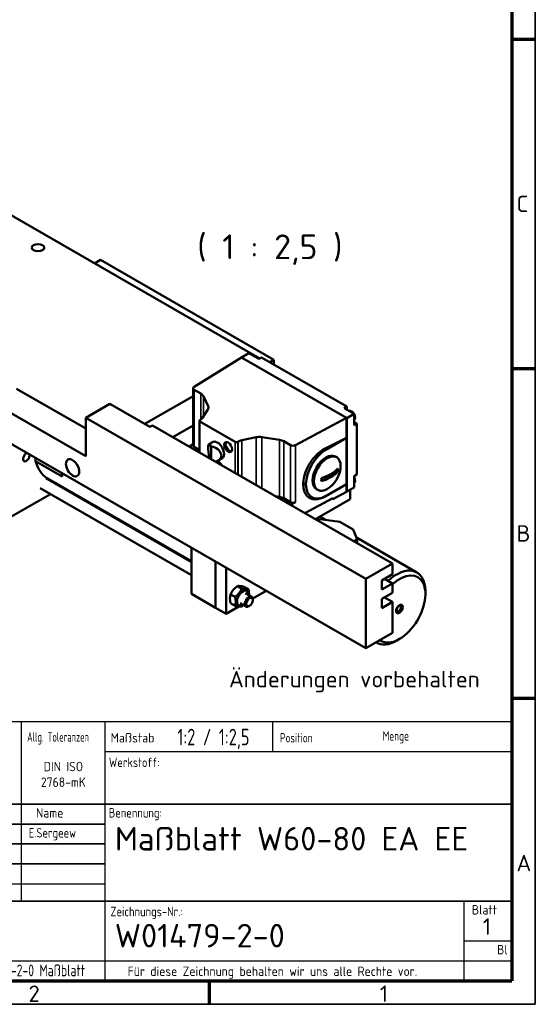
# Model space of a CAD drawing. Header units: millimetres. Extents: x 10 to 1178, y 10 to 831.
# Tile 4 of 5: x 959 to 1178, y 10 to 428. Entities that reach past the tile are written whole.
import ezdxf
from ezdxf.enums import TextEntityAlignment as Align

# ---------------------------------------------------------------- set-up
doc = ezdxf.new("R2010")
doc.units = ezdxf.units.MM
doc.header["$LTSCALE"] = 2
doc.layers.get('0').update_dxf_attribs({"lineweight": 25})
for name, color, linetype, lineweight in [('AM_BOR', 7, 'Continuous', 50), ('Rahmen (ISO)', 7, 'Continuous', 70), ('Sichtbar (ISO)', 7, 'Continuous', 50), ('Sichtbar schmal (ISO)', 7, 'Continuous', 35), ('Symbol (ISO)', 7, 'Continuous', 25), ('Titel (ISO)', 7, 'Continuous', 50)]:
    doc.layers.add(name, color=color, linetype=linetype, lineweight=lineweight)
doc.styles.add('ACDINTS_30', font='isocp.shx')
doc.styles.add('ACDINTS_31', font='isocp.shx')
doc.styles.add('ACDINTS_32', font='isocp.shx')
doc.styles.add('ACDINTS_33', font='isocp.shx')
doc.styles.add('ACDINTS_34', font='isocp.shx')
doc.styles.add('ACDINTS_35', font='isocp.shx')
doc.styles.add('ACDINTS_40', font='isocp.shx')
doc.styles.add('ACDINTS_41', font='isocp.shx')
doc.styles.add('Bezeichnungstext (DIN)', font='isocpeur.ttf')
doc.styles.add('Notiztext (DIN)', font='isocpeur.ttf')
doc.styles.get("Standard").update_dxf_attribs({"font": 'ISOCP.shx'})
doc.styles.add('TextStyle32', font='isocp.shx')
doc.styles.add('TextStyle51', font='isocp.shx', dxfattribs={"width": 0.8})
doc.styles.add('TextStyle52', font='isocp.shx', dxfattribs={"width": 0.8})
doc.styles.add('TextStyle53', font='isocp.shx')
doc.styles.add('TextStyle54', font='isocp.shx')
doc.styles.add('TextStyle55', font='isocp.shx', dxfattribs={"width": 0.8})
doc.styles.add('TextStyle56', font='isocp.shx', dxfattribs={"width": 0.8})
doc.styles.add('TextStyle59', font='isocp.shx', dxfattribs={"width": 0.8})
doc.styles.add('TextStyle60', font='isocp.shx', dxfattribs={"width": 0.8})
doc.styles.add('TextStyle61', font='isocp.shx', dxfattribs={"width": 0.8})
doc.styles.add('TextStyle62', font='isocp.shx')
doc.styles.add('TextStyle63', font='isocp.shx')
doc.styles.add('TextStyle64', font='isocp.shx', dxfattribs={"width": 0.8})
doc.styles.add('TextStyle65', font='isocp.shx', dxfattribs={"width": 0.8})

# ---------------------------------------------------------------- blocks, each defined once
blk = doc.blocks.new('Ränder Hagen+Goebel Rahmen')
at = {"layer": 'Rahmen (ISO)', "linetype": 'Continuous', "lineweight": 35}
for p in [(589, 415), (5, 5)]:
    blk.add_line(p, (589, 5), dxfattribs=at)
at = {"layer": 'Rahmen (ISO)'}
for p, q in [((584, 410), (584, 10)), ((584, 210), (589, 210)), ((584, 140), (589, 140)), ((584, 70), (589, 70)), ((10, 10), (584, 10)), ((519.75, 10), (519.75, 5))]:
    blk.add_line(p, q, dxfattribs=at)
at = {"layer": 'Symbol (ISO)', "char_height": 3.5, "style": 'Notiztext (DIN)'}
for s, insert, attachment_point in [('C', (585, 175), 4), ('B', (585, 105), 4), ('A', (585, 35), 4), ('2', (482.625, 9), 2), ('1', (556.875, 9), 2)]:
    blk.add_mtext(s, dxfattribs=dict(at, insert=insert, attachment_point=attachment_point))
blk = doc.blocks.new('Schriftfelder Hagen+Goebel')
at = {"color": 7}
for p, q in [((294.29, 154.82), (111.41, 154.82)), ((111.41, 154.82), (111.41, 99.83)), ((294.29, 99.83), (294.29, 154.82)), ((111.41, 99.83), (294.29, 99.83))]:
    blk.add_line(p, q, dxfattribs=at)
at = {"color": 7, "linetype": 'Continuous', "lineweight": 25}
for p, q in [((114.07, 150.62), (114.07, 147.01)), ((114.34, 150.85), (114.34, 147.01)), ((114.6, 151.05), (114.6, 147.01)), ((114.87, 151.24), (114.87, 147.01)), ((115.13, 151.4), (115.13, 147.01)), ((115.4, 151.54), (115.4, 147.01)), ((115.67, 151.67), (115.67, 147.01)), ((115.93, 151.78), (115.93, 147.01)), ((116.2, 151.88), (116.2, 147.01)), ((116.39, 151.98), (116.39, 147.01)), ((117.99, 152.46), (117.99, 139.96)), ((118.25, 152.46), (118.25, 139.96)), ((119.85, 150.25), (119.85, 142.17)), ((120.12, 150.12), (120.12, 142.3)), ((120.38, 149.97), (120.38, 142.45)), ((120.65, 149.8), (120.65, 142.62)), ((120.92, 149.6), (120.92, 147.01)), ((121.18, 149.36), (121.18, 147.01)), ((121.23, 149.31), (122.36, 150.44)), ((121.45, 149.54), (121.45, 147.01)), ((121.71, 149.8), (121.71, 147.01)), ((121.98, 150.07), (121.98, 147.01)), ((122.25, 150.33), (122.25, 147.01)), ((122.51, 150.25), (122.51, 147.01)), ((122.78, 149.97), (122.78, 147.01)), ((123.04, 149.62), (123.04, 147.01)), ((123.31, 149.2), (123.31, 147.01)), ((123.58, 148.68), (123.58, 147.01)), ((114.07, 147.01), (116.39, 147.01)), ((120.78, 147.01), (124.06, 147.01)), ((120.78, 147.01), (120.78, 145.41)), ((123.84, 147.97), (123.84, 147.01)), ((114.07, 145.41), (114.07, 141.8)), ((114.07, 145.41), (116.39, 145.41)), ((114.34, 145.41), (114.34, 141.57)), ((114.6, 145.41), (114.6, 141.37)), ((114.87, 145.41), (114.87, 141.18)), ((115.13, 145.41), (115.13, 141.02)), ((115.4, 145.41), (115.4, 140.88)), ((115.67, 145.41), (115.67, 140.75)), ((115.93, 145.41), (115.93, 140.64)), ((116.2, 145.41), (116.2, 140.54)), ((116.39, 145.41), (116.39, 140.44)), ((120.78, 145.41), (122.44, 145.41)), ((120.92, 145.41), (120.92, 142.82)), ((121.18, 145.41), (121.18, 143.06)), ((121.45, 145.41), (121.45, 143.34)), ((121.71, 145.41), (121.71, 143.68)), ((121.98, 145.41), (121.98, 144.11)), ((122.25, 145.41), (122.25, 144.7)), ((111.41, 125.21), (142.75, 125.21)), ((120.75, 125.21), (120.75, 99.83)), ((131.75, 125.21), (131.75, 99.83)), ((142.75, 125.21), (142.75, 99.83)), ((153.75, 125.21), (153.75, 99.83)), ((111.41, 116.75), (164.75, 116.75)), ((111.41, 108.29), (164.75, 108.29))]:
    blk.add_line(p, q, dxfattribs=at)
at = {"color": 7, "linetype": 'Continuous', "lineweight": 35}
blk.add_line((142.75, 125.21), (164.75, 125.21), dxfattribs=at)
for p, q in [((125.1, 121.84), (127.41, 121.84)), ((125.1, 121.84), (126.25, 119.84)), ((126.25, 119.84), (127.41, 121.84)), ((134.94, 121.85), (137.25, 121.85)), ((134.94, 121.85), (136.1, 119.85)), ((136.1, 119.85), (137.25, 121.85)), ((137.25, 121.85), (138.41, 119.85)), ((137.25, 121.85), (139.56, 121.85)), ((138.41, 119.85), (139.56, 121.85)), ((144.79, 121.84), (147.1, 121.84)), ((144.79, 121.84), (145.94, 119.84)), ((145.94, 119.84), (147.1, 121.84)), ((148.25, 119.84), (147.1, 121.84)), ((149.41, 121.84), (147.1, 121.84)), ((149.41, 121.84), (148.25, 119.84)), ((149.41, 121.84), (150.56, 119.84)), ((149.41, 121.84), (151.72, 121.84)), ((150.56, 119.84), (151.72, 121.84)), ((154.73, 121.84), (155.88, 119.84)), ((154.73, 121.84), (157.04, 121.84)), ((155.88, 119.84), (157.04, 121.84)), ((157.04, 121.84), (159.35, 121.84)), ((157.04, 121.84), (158.19, 119.84)), ((158.19, 119.84), (159.35, 121.84)), ((161.66, 121.84), (159.35, 121.84)), ((160.5, 119.84), (159.35, 121.84)), ((161.66, 121.84), (160.5, 119.84)), ((161.66, 121.84), (163.97, 121.84)), ((161.66, 121.84), (162.81, 119.84)), ((162.81, 119.84), (163.97, 121.84)), ((113.6, 109.77), (116.15, 114.17)), ((116.15, 114.17), (120.35, 114.17)), ((123.01, 109.74), (125.55, 114.14)), ((125.55, 114.14), (130.76, 114.14)), ((134.08, 109.74), (136.62, 114.14)), ((136.62, 114.14), (141.57, 114.14)), ((145.69, 109.7), (148.23, 114.1)), ((148.23, 114.1), (152.55, 114.1)), ((155.96, 109.79), (158.5, 114.19)), ((158.5, 114.19), (162.82, 114.19)), ((112.45, 111.77), (113.6, 109.77)), ((121.85, 111.74), (123.01, 109.74)), ((121.85, 111.74), (124.16, 111.74)), ((132.92, 111.74), (134.08, 109.74)), ((132.92, 111.74), (135.23, 111.74)), ((144.53, 111.7), (146.84, 111.7)), ((144.53, 111.7), (145.69, 109.7)), ((154.81, 111.79), (157.12, 111.79)), ((154.81, 111.79), (155.96, 109.79)), ((115.4, 102.33), (117.94, 106.73)), ((124.85, 102.33), (127.39, 106.73)), ((135.92, 102.33), (138.46, 106.73)), ((147.01, 102.33), (149.55, 106.73)), ((158.39, 102.33), (160.93, 106.73)), ((114.25, 104.33), (115.4, 102.33)), ((123.7, 104.33), (124.85, 102.33)), ((134.76, 104.33), (135.92, 102.33)), ((145.85, 104.33), (147.01, 102.33)), ((157.23, 104.33), (158.39, 102.33))]:
    blk.add_line(p, q)
at = {"color": 7, "lineweight": 35}
blk.add_line((164.75, 120.98), (164.75, 99.83), dxfattribs=at)
at = {"color": 7, "linetype": 'Continuous', "lineweight": 25}
for radius in [6.25, 5.99]:
    blk.add_circle((118.12, 146.21), radius, dxfattribs=at)
blk.add_circle((115.4, 103.66), 0.667)
for start, end in [(45, 66.8002), (293.1998, 349.5243)]:
    blk.add_arc((118.12, 146.21), 4.39, start, end, dxfattribs=at)
for centre, start, end in [((114.92, 120.36), 21.9122, 185.4858), ((117.09, 121.23), 201.9122, 5.4858)]:
    blk.add_arc(centre, 1.17, start, end)
at = {"layer": 'AM_BOR', "color": 7, "linetype": 'Continuous', "lineweight": 35}
for p, q in [((164.75, 154.82), (164.75, 120.98)), ((111.41, 137.35), (294.29, 137.35)), ((142.75, 125.21), (142.75, 137.35))]:
    blk.add_line(p, q, dxfattribs=at)
at = {"layer": 'AM_BOR', "color": 7, "linetype": 'Continuous', "lineweight": 25}
for p, q in [((190.15, 154.82), (190.15, 116.75)), ((207.93, 154.82), (207.93, 99.83)), ((243.49, 154.82), (243.49, 148.49)), ((207.93, 148.49), (294.29, 148.49)), ((174.91, 137.35), (174.91, 120.43)), ((164.75, 120.43), (207.93, 120.43)), ((284.13, 116.75), (284.13, 99.83)), ((284.13, 108.29), (294.29, 108.29)), ((164.75, 104.06), (294.29, 104.06))]:
    blk.add_line(p, q, dxfattribs=at)
at = {"layer": 'AM_BOR', "color": 7, "lineweight": 35}
blk.add_line((164.75, 116.75), (294.29, 116.75), dxfattribs=at)
at = {"layer": 'Titel (ISO)', "color": 7, "linetype": 'Continuous', "lineweight": 35}
for p, q in [((164.75, 133.12), (207.93, 133.12)), ((164.75, 128.89), (207.93, 128.89)), ((207.93, 124.66), (164.75, 124.66))]:
    blk.add_line(p, q, dxfattribs=at)
at = {"color": 7}
blk.add_text('HAGEN & GOEBEL', height=3, dxfattribs=at).set_placement((126.55, 149.76))
at = {"color": 7, "width": 0.9}
for s, height, p in [('Werkzeugmaschinen GmbH', 2.5, (125.45, 146.3)), ('Sälzerweg 3', 1.7, (124.88, 142.11)), ('Tel.:02921/59016-0', 1.7, (143.38, 142.07)), ('D-59494 Soest', 1.7, (124.99, 139.35)), ('Fax.:02921/59016-66', 1.7, (143.13, 139.6))]:
    blk.add_text(s, height=height, dxfattribs=at).set_placement(p)
at = {"color": 7, "style": 'ACDINTS_30', "width": 0.8}
blk.add_text('Oberflächenbeschaffenheit', height=2, dxfattribs=at).set_placement((113.16, 132.88))
at = {"color": 7, "style": 'ACDINTS_30'}
for s, p in [('Gepr.', (165.95, 126.31)), ('Norm', (165.95, 122.08))]:
    blk.add_text(s, height=2, dxfattribs=at).set_placement(p)
at = {"color": 7, "char_height": 2, "attachment_point": 1, "line_spacing_factor": 0.332}
for s, insert in [('\\fISOCP|b0|i0;\\W0.90;\\H2.0000;Werkstoff:', (208.77, 147.21)), ('\\fISOCP|b0|i0;\\W0.90;\\H2.0000;Benennung:', (208.76, 136.5)), ('\\fISOCP|b0|i0;\\W0.90;\\H2.0000;Zeichnungs-Nr.:', (209.11, 115.53))]:
    blk.add_mtext(s, dxfattribs=dict(at, insert=insert))
at = {"char_height": 1.4}
for s, insert, attachment_point, style in [('roh', (117.1, 114.56), 7, 'ACDINTS_40'), ('Rz 63', (125.53, 111.62), 7, 'ACDINTS_40'), ('Rz 16', (136.89, 111.67), 7, 'ACDINTS_40'), ('Rz 4', (148.45, 111.63), 7, 'ACDINTS_40'), ('Rz 1', (158.63, 111.62), 7, 'ACDINTS_40'), ('W', (125.69, 104.24), 9, 'ACDINTS_41'), ('X', (136.76, 104.25), 9, 'ACDINTS_41'), ('Y', (147.85, 104.24), 9, 'ACDINTS_41'), ('Z', (159.23, 104.26), 9, 'ACDINTS_41')]:
    blk.add_mtext(s, dxfattribs=dict(at, insert=insert, attachment_point=attachment_point, style=style))
at = {"color": 7, "insert": (166.66, 115.16), "char_height": 2, "width": 31.2179, "attachment_point": 1, "line_spacing_factor": 0.996}
blk.add_mtext('\\fISOCP|b0|i0;\\W0.90;\\H2.0000;Kunde:\\P\\PKom.:', dxfattribs=at)
at = {"layer": 'AM_BOR', "color": 7, "style": 'ACDINTS_30'}
for s, width, p in [('Allg. Toleranzen', 0.7, (191.43, 150.6)), ('Menge', 0.8, (266.9, 150.83)), ('Form- u Lagetoleranzen', 0.75, (165.41, 150.21)), ('Position', 0.8, (245.09, 150.43)), ('Dateiname', 0.8, (168.36, 101.05))]:
    blk.add_text(s, height=2, dxfattribs=dict(at, width=width)).set_placement(p)
for s, p in [('Maßstab', (209.15, 150.43)), ('Bearb.', (165.95, 130.54))]:
    blk.add_text(s, height=2, dxfattribs=at).set_placement(p)
at = {"layer": 'AM_BOR', "color": 7, "style": 'ACDINTS_32', "width": 0.983632}
blk.add_text('Datum', height=2, dxfattribs=at).set_placement((180.84, 134.48), align=Align.CENTER)
at = {"layer": 'AM_BOR', "color": 7, "style": 'ACDINTS_31'}
blk.add_text('Name', height=2, dxfattribs=at).set_placement((199.12, 134.48), align=Align.RIGHT)
at = {"layer": 'AM_BOR', "color": 7, "style": 'ACDINTS_32'}
for s, p in [('Blatt', (288.5, 113.9)), ('Bl', (292.31, 105.44))]:
    blk.add_text(s, height=2, dxfattribs=at).set_placement(p, align=Align.CENTER)
at = {"layer": 'AM_BOR', "color": 7, "line_spacing_factor": 0.996}
for s, insert, char_height, width, attachment_point, style in [('DIN ISO 2768-mK', (199.12, 141), 2, 15.0375, 8, 'ACDINTS_34'), (' \\PAlle nicht bemaßten Kanten 0,5 x 45° gebrochen', (143.71, 137.35), 1.5, 20.5101, 1, 'ACDINTS_35')]:
    blk.add_mtext(s, dxfattribs=dict(at, insert=insert, char_height=char_height, width=width, attachment_point=attachment_point, style=style))
at = {"layer": 'AM_BOR', "color": 7, "char_height": 2, "line_spacing_factor": 0.332}
for s, insert, attachment_point, style in [('DIN ISO 1101', (177.55, 143.3), 8, 'ACDINTS_34'), ('DIN ISO 1302 Reihe 3', (114.36, 130.23), 1, 'ACDINTS_33'), ('Für diese Zeichnung behalten wir uns alle Rechte vor.', (212.76, 102.85), 1, 'ACDINTS_33')]:
    blk.add_mtext(s, dxfattribs=dict(at, insert=insert, attachment_point=attachment_point, style=style))
at = {"layer": 'AM_BOR', "color": 7}
for tag, p, height, style, width in [('Maßstab:', (223.33, 149.84), 3.5, 'TextStyle64', 0.8), ('Positionsnummer', (254.96, 149.95), 3.5, 'TextStyle61', 0.8), ('Menge', (277.56, 149.84), 3.5, 'TextStyle60', 0.8), ('Material', (224.04, 143.99), 3, 'TextStyle52', 0.8), ('Halbzeug_(1.Zeile)', (261.93, 144.06), 3, 'TextStyle56', 0.8), ('Material_(2.Zeile)', (224.02, 139.81), 3, 'TextStyle51', 0.8), ('Halbzeug_(2.Zeile)', (261.93, 139.78), 3, 'TextStyle55', 0.8), ('ERSTELLUNGSDATUM', (175.59, 130.24), 2, 'TextStyle63', 0.9), ('AUTOR', (191.76, 130.24), 2, 'TextStyle62', 0.9), ('KONTROLLDATUM', (175.75, 126.01), 2, 'TextStyle53', 0.9), ('KONTROLLIERT_VON', (192.23, 126.32), 2, 'TextStyle54', 0.9), ('Beschreibung_2', (213.59, 121), 3.5, 'TextStyle59', 0.8), ('DATEINAME', (179.92, 100.78), 2.5, 'TextStyle65', 0.8)]:
    blk.add_attdef(tag, p, '', height=height, dxfattribs=dict(at, style=style, width=width))
at = {"layer": 'AM_BOR', "color": 7, "style": 'TextStyle32'}
blk.add_attdef('Plot-Datum', text='', height=3, dxfattribs=at).set_placement((288.92, 100.24), align=Align.CENTER)
at = {"layer": 'Titel (ISO)', "style": 'Notiztext (DIN)'}
blk.add_attdef('TITEL', text='', height=5, dxfattribs=at).set_placement((210.05, 129.99), align=Align.MIDDLE_LEFT)
blk.add_attdef('Blattnummer', text='', height=3.5, dxfattribs=at).set_placement((290.13, 111.34), align=Align.MIDDLE_CENTER)
at = {"layer": 'Titel (ISO)', "color": 7, "style": 'Notiztext (DIN)'}
blk.add_attdef('BAUTEILNUMMER', text='', height=5, dxfattribs=at).set_placement((210.03, 109.41), align=Align.MIDDLE_LEFT)

msp = doc.modelspace()

# ---------------------------------------------------------------- linework, layer by layer
at = {"layer": 'Sichtbar (ISO)'}
for p, q in [((1060.769, 284.4771), (888.2349, 383.8329)), ((990.9211, 324.6999), (993.4524, 326.1575)), ((1066.9915, 283.8092), (993.4524, 326.1575)), ((1033.1472, 272.3135), (1053.3302, 284.7772)), ((1053.2736, 284.7444), (1053.3242, 284.7735)), ((1053.2754, 284.7434), (1053.2736, 284.7444)), ((1053.2736, 284.7444), (1053.2736, 284.7423)), ((1053.3302, 284.7772), (1097.9062, 259.1076)), ((1053.3304, 284.7771), (1056.3849, 286.5361)), ((1060.571, 284.1255), (1056.3849, 286.5361)), ((1060.769, 284.4771), (1060.3646, 284.2443)), ((1060.571, 284.1255), (1061.7024, 284.777)), ((1060.769, 284.2395), (1060.769, 284.4771)), ((1098.0194, 263.8634), (1061.7024, 284.777)), ((1065.1872, 282.7702), (1066.9915, 283.8092)), ((1066.9915, 281.7311), (1066.9915, 283.8092)), ((987.2299, 254.5151), (957.8142, 271.4544)), ((1032.7174, 268.3233), (1012.1814, 256.4974)), ((1032.7174, 247.4857), (1032.7174, 271.6851)), ((1036.0402, 269.39), (1033.186, 271.0336)), ((1039.0865, 264.0354), (1037.0755, 268.3574)), ((947.6319, 265.5908), (987.2299, 242.7879)), ((997.4122, 265.0024), (987.2299, 259.1388)), ((1014.3828, 255.2297), (997.4122, 265.0024)), ((1096.888, 263.2119), (1098.0194, 263.8634)), ((1098.0194, 262.5604), (1098.0194, 263.8634)), ((1036.7619, 259.1396), (1038.9816, 262.6514)), ((1101.0741, 260.8013), (1096.888, 263.2119)), ((1097.9628, 259.0096), (1101.0741, 260.8013)), ((1101.0741, 256.0268), (1101.0741, 260.8013)), ((1101.2077, 259.4726), (1101.3898, 259.5981)), ((1101.2112, 259.4751), (1101.3994, 259.3667)), ((987.2299, 259.1388), (1106.0238, 190.7299)), ((987.2299, 242.7879), (987.2299, 259.1388)), ((1015.5141, 255.8812), (1014.3828, 255.2297)), ((1117.3375, 197.245), (1015.5141, 255.8812)), ((1024.1024, 250.9356), (1032.7174, 255.8966)), ((1035.3758, 244.4437), (1035.3758, 257.8453)), ((1035.6101, 258.1711), (1035.8316, 258.2986)), ((1050.5725, 248.9033), (1035.6101, 257.5195)), ((1097.9062, 259.1076), (1076.2626, 247.485)), ((1097.9062, 259.0422), (1097.9062, 259.1076)), ((1097.9062, 250.6051), (1097.9062, 259.0422)), ((1097.9628, 259.0096), (1097.9062, 259.0422)), ((1097.9628, 227.7466), (1097.9628, 259.0096)), ((1102.2054, 256.6783), (1101.0741, 257.3298)), ((1101.0741, 256.0268), (1102.2054, 256.6783)), ((1101.424, 259.0552), (1101.2415, 258.9299)), ((1102.2054, 234.9643), (1102.2054, 256.6783)), ((1106.0238, 161.2982), (947.6319, 252.5101)), ((1031.147, 246.8789), (1032.7174, 247.8487)), ((1033.186, 246.8342), (1035.3758, 245.5732)), ((1041.2258, 248.8953), (1039.4209, 247.8559)), ((1051.9254, 249.0308), (1051.7039, 248.9033)), ((1059.4841, 250.8448), (1053.3857, 249.5666)), ((1069.3928, 249.7471), (1061.8874, 250.9052)), ((1074.0401, 247.5073), (1071.1859, 249.1509)), ((1088.8319, 246.0862), (1097.9062, 250.6051)), ((1089.1381, 245.5559), (1097.9062, 250.6051)), ((1097.9062, 230.984), (1097.9062, 250.6051)), ((1093.1304, 242.678), (1093.696, 242.3522)), ((965.8752, 240.7074), (965.8752, 242.0044)), ((977.189, 234.1923), (965.8752, 240.7074)), ((1045.2101, 241.9765), (1043.4052, 240.9371)), ((1087.1861, 232.2081), (1094.1448, 236.2154)), ((1101.0741, 234.3128), (1102.2054, 234.9643)), ((1101.0741, 229.5383), (1101.0741, 234.3128)), ((970.1842, 233.4357), (1032.0604, 197.8035)), ((970.8027, 233.5268), (1032.0604, 198.2509)), ((1097.9062, 230.984), (1088.8319, 225.7571)), ((1089.1381, 225.9348), (1097.9062, 230.984)), ((1097.9062, 227.7792), (1097.9062, 230.984)), ((1101.2289, 232.3832), (1101.4112, 232.5086)), ((1101.4112, 231.9854), (1101.2289, 231.86)), ((1101.2325, 232.3857), (1101.3837, 232.2986)), ((972.204, 226.7336), (953.4302, 215.9225)), ((967.7888, 229.2761), (1032.0604, 192.2645)), ((977.4017, 229.7268), (977.0133, 229.5031)), ((1085.1458, 228.8127), (1085.7115, 228.4869)), ((1092.0518, 224.57), (1097.9062, 227.7138)), ((1097.9062, 227.7792), (1097.9628, 227.7466)), ((1097.9062, 227.7138), (1097.9062, 227.7792)), ((1097.9628, 227.7466), (1101.0741, 229.5383)), ((1099.377, 224.5663), (1099.377, 228.561)), ((1067.7486, 225.8014), (1069.3928, 225.5477)), ((1071.1859, 224.9515), (1074.0401, 223.3079)), ((1076.2626, 223.2856), (1074.1176, 222.1337)), ((1080.171, 218.6478), (1092.0518, 225.0278)), ((1099.377, 224.5663), (1084.6352, 216.0771)), ((1092.0518, 224.57), (1091.6404, 224.8069)), ((1092.0518, 225.0278), (1092.0518, 224.57)), ((1084.7071, 216.0356), (1087.7165, 215.9201)), ((1089.0554, 215.7422), (1086.5545, 217.1823)), ((1087.7165, 215.9201), (1095.0704, 214.9428)), ((1095.0704, 214.9428), (1100.7272, 211.6853)), ((1100.7272, 211.6853), (1102.4243, 207.4504)), ((1102.4243, 207.4504), (1101.0199, 206.6417)), ((1127.7594, 193.4541), (1102.1153, 208.2215)), ((1102.4243, 205.833), (1102.4243, 207.4504)), ((1032.0604, 203.8909), (1032.0604, 184.3266)), ((1042.2428, 198.0273), (1042.2428, 178.463)), ((1042.2428, 178.463), (1042.2428, 198.0273)), ((1117.3375, 197.245), (1106.0238, 190.7299)), ((1117.3375, 192.6668), (1117.3375, 197.245)), ((1046.7683, 175.8569), (1046.7683, 195.4212)), ((1112.812, 190.0607), (1117.3375, 192.6668)), ((1106.0238, 190.7299), (1106.0238, 161.2982)), ((1112.812, 186.1365), (1112.812, 190.0607)), ((1117.3375, 188.7426), (1112.812, 186.1365)), ((1113.9303, 190.7047), (1117.3375, 188.7426)), ((1117.3375, 184.8183), (1117.3375, 188.7426)), ((1042.2428, 178.463), (1032.0604, 184.3266)), ((1050.5623, 183.0098), (1048.6311, 184.122)), ((1053.3907, 186.5267), (1051.4595, 187.6388)), ((1056.2192, 186.2674), (1054.2879, 187.3795)), ((1055.037, 184.5722), (1057.5826, 183.1063)), ((1063.7552, 185.6391), (1058.0518, 182.3547)), ((1112.812, 182.2123), (1117.3375, 184.8183)), ((1131.3382, 184.2496), (1131.3382, 185.5526)), ((1050.5623, 179.2338), (1048.6311, 180.3459)), ((1052.6417, 180.4126), (1055.1872, 178.9467)), ((1058.082, 181.678), (1058.082, 182.0038)), ((1112.812, 178.2881), (1112.812, 182.2123)), ((1117.3375, 180.8941), (1112.812, 178.2881)), ((1113.9303, 182.8562), (1117.3375, 180.8941)), ((1117.3375, 167.8133), (1117.3375, 180.8941)), ((1042.2428, 178.463), (1046.7683, 175.8569)), ((1052.1651, 178.9648), (1046.7683, 175.8569)), ((1056.6732, 179.2317), (1056.3915, 179.0682)), ((1117.3375, 167.8133), (1106.0238, 161.2982)), ((1110.5926, 163.6436), (1110.3446, 163.7864)), ((1120.35, 165.1682), (1119.223, 164.5142))]:
    msp.add_line(p, q, dxfattribs=at)
at = {"layer": 'Sichtbar (ISO)', "flags": 128}
for points in [[(1060.2349, 284.319), (1060.0406, 284.6082), (1059.8203, 284.8712), (1059.5784, 285.1015), (1059.3186, 285.2926), (1059.0439, 285.4381), (1058.9017, 285.4915), (1058.7567, 285.5304), (1058.6096, 285.5532), (1058.4609, 285.5584), (1058.3126, 285.5443), (1058.1672, 285.5097)], [(1101.4787, 259.7696), (1101.4252, 259.9978), (1101.3519, 260.2254), (1101.2602, 260.4502), (1101.1514, 260.6696), (1101.0267, 260.8812), (1100.8877, 261.0823), (1100.7359, 261.2706), (1100.5728, 261.4438), (1100.3997, 261.5996), (1100.218, 261.7358), (1100.0286, 261.8502), (1099.8324, 261.9405), (1099.6303, 262.0037), (1099.4238, 262.036), (1099.2148, 262.0328), (1099.0097, 261.9901)], [(1101.3898, 259.5981), (1101.3982, 259.6042), (1101.4063, 259.6104), (1101.414, 259.6169), (1101.4214, 259.6235), (1101.4284, 259.6303), (1101.435, 259.6371), (1101.4411, 259.6439), (1101.4467, 259.6507), (1101.4517, 259.6575), (1101.4563, 259.6643), (1101.4605, 259.6714), (1101.4644, 259.6787), (1101.4679, 259.6861), (1101.471, 259.6938), (1101.4737, 259.7015), (1101.4761, 259.7092), (1101.478, 259.717), (1101.4794, 259.7247), (1101.4805, 259.7323), (1101.481, 259.7398), (1101.4811, 259.7472), (1101.4807, 259.7545), (1101.4798, 259.762), (1101.4785, 259.7696)], [(1101.3994, 259.3667), (1101.4157, 259.3566), (1101.4315, 259.3456), (1101.4463, 259.3338), (1101.4601, 259.3215), (1101.4724, 259.309), (1101.4831, 259.2964), (1101.492, 259.2838), (1101.4996, 259.2704), (1101.506, 259.2563), (1101.5111, 259.242), (1101.5147, 259.2276), (1101.5168, 259.2135), (1101.5173, 259.1999), (1101.516, 259.186), (1101.5132, 259.1717), (1101.5089, 259.1573), (1101.5031, 259.1431), (1101.4961, 259.1293), (1101.4879, 259.1163), (1101.4782, 259.1038), (1101.4668, 259.0912), (1101.4538, 259.0787), (1101.4394, 259.0666), (1101.424, 259.0552)], [(1101.0741, 258.2607), (1101.1729, 258.3493), (1101.2593, 258.4495), (1101.393, 258.6762), (1101.4772, 258.9269), (1101.517, 259.1937)], [(1040.2031, 247.1222), (1040.208, 247.113), (1040.2137, 247.104), (1040.2202, 247.095), (1040.2274, 247.0862), (1040.2352, 247.0775), (1040.2438, 247.069), (1040.253, 247.0607), (1040.2627, 247.0526), (1040.273, 247.0448), (1040.2838, 247.0372), (1040.295, 247.03), (1040.3066, 247.023), (1040.3188, 247.0163), (1040.3316, 247.0097), (1040.345, 247.0034), (1040.3589, 246.9973), (1040.3734, 246.9914), (1040.3884, 246.9857), (1040.4038, 246.9804), (1040.4196, 246.9755), (1040.4358, 246.9708), (1040.4523, 246.9666), (1040.469, 246.9628), (1040.486, 246.9593)], [(1087.1861, 233.5162), (1087.5579, 233.6286), (1087.9268, 233.7474), (1088.2916, 233.8724), (1088.6511, 234.0033), (1089.0041, 234.1397), (1089.3495, 234.2813), (1089.6865, 234.4273), (1090.0144, 234.5772), (1090.3322, 234.7302), (1090.6392, 234.8858), (1090.9345, 235.0433), (1091.2174, 235.202), (1091.493, 235.3649), (1091.7664, 235.5349), (1092.0366, 235.7117), (1092.3023, 235.8947), (1092.5626, 236.0835), (1092.8162, 236.2776), (1093.062, 236.4765), (1093.299, 236.6798), (1093.5262, 236.8868), (1093.7433, 237.0969), (1093.9496, 237.3094), (1094.1448, 237.5234)], [(1094.1448, 236.2154), (1093.9496, 236.0013), (1093.7433, 235.7888), (1093.5262, 235.5788), (1093.299, 235.3717), (1093.062, 235.1685), (1092.8162, 234.9696), (1092.5626, 234.7755), (1092.3023, 234.5867), (1092.0366, 234.4036), (1091.7664, 234.2269), (1091.493, 234.0568), (1091.2174, 233.8939), (1090.9345, 233.7352), (1090.6392, 233.5777), (1090.3322, 233.4222), (1090.0144, 233.2691), (1089.6865, 233.1193), (1089.3495, 232.9732), (1089.0041, 232.8316), (1088.6511, 232.6952), (1088.2916, 232.5643), (1087.9268, 232.4394), (1087.5579, 232.3205), (1087.1861, 232.2081)], [(1101.5027, 232.673), (1101.4455, 232.9742), (1101.3531, 233.2759), (1101.2283, 233.5726), (1101.0741, 233.8585)], [(1101.0741, 231.3144), (1101.239, 231.4773), (1101.3646, 231.6707), (1101.4513, 231.8848), (1101.5024, 232.1129)], [(1101.3837, 232.2986), (1101.4001, 232.2885), (1101.416, 232.2774), (1101.431, 232.2655), (1101.4449, 232.2532), (1101.4574, 232.2406), (1101.4683, 232.228), (1101.4773, 232.2153), (1101.4852, 232.2019), (1101.4918, 232.1878), (1101.4971, 232.1734), (1101.5009, 232.159), (1101.5032, 232.1447), (1101.5038, 232.131), (1101.5028, 232.1171), (1101.5001, 232.1027), (1101.4959, 232.0882), (1101.4903, 232.0739), (1101.4834, 232.06), (1101.4752, 232.0469), (1101.4656, 232.0343), (1101.4541, 232.0216), (1101.4411, 232.009), (1101.4268, 231.9968), (1101.4112, 231.9854)], [(1101.4112, 232.5086), (1101.4194, 232.5144), (1101.4272, 232.5204), (1101.4347, 232.5266), (1101.4419, 232.533), (1101.4488, 232.5394), (1101.4552, 232.5459), (1101.4612, 232.5525), (1101.4668, 232.559), (1101.4719, 232.5655), (1101.4765, 232.572), (1101.4807, 232.5787), (1101.4847, 232.5857), (1101.4883, 232.5928), (1101.4916, 232.6), (1101.4945, 232.6074), (1101.497, 232.6148), (1101.4992, 232.6223), (1101.501, 232.6297), (1101.5023, 232.6371), (1101.5033, 232.6444), (1101.5038, 232.6516), (1101.5038, 232.6586), (1101.5034, 232.6657), (1101.5026, 232.6729)], [(1048.6311, 184.122), (1048.5881, 183.9683), (1048.5498, 183.8178), (1048.5159, 183.6699), (1048.4861, 183.5243), (1048.4602, 183.3802), (1048.4381, 183.2373), (1048.4197, 183.0951), (1048.4047, 182.9532), (1048.3932, 182.811), (1048.385, 182.6683), (1048.3801, 182.5246), (1048.3784, 182.3794), (1048.3801, 182.2324), (1048.385, 182.083), (1048.3932, 181.9308), (1048.4047, 181.7754), (1048.4197, 181.6163), (1048.4381, 181.4528), (1048.4602, 181.2844), (1048.4861, 181.1106), (1048.5159, 180.9306), (1048.5498, 180.7437), (1048.5881, 180.5491), (1048.6311, 180.3459)], [(1051.4595, 187.6388), (1051.2829, 187.4973), (1051.1153, 187.3587), (1050.956, 187.2224), (1050.8043, 187.0879), (1050.6593, 186.9547), (1050.5207, 186.8225), (1050.3877, 186.6908), (1050.26, 186.5592), (1050.137, 186.4273), (1050.0184, 186.2947), (1049.9037, 186.161), (1049.7927, 186.0259), (1049.6848, 185.8889), (1049.58, 185.7495), (1049.4777, 185.6075), (1049.3778, 185.4623), (1049.28, 185.3135), (1049.184, 185.1605), (1049.0895, 185.0028), (1048.9963, 184.8399), (1048.9042, 184.6711), (1048.8127, 184.4957), (1048.7218, 184.3129), (1048.6311, 184.122)], [(1050.5623, 183.0098), (1050.7389, 183.1513), (1050.9065, 183.29), (1051.0658, 183.4263), (1051.2175, 183.5608), (1051.3625, 183.6939), (1051.5011, 183.8262), (1051.6341, 183.9579), (1051.7618, 184.0895), (1051.8848, 184.2214), (1052.0034, 184.354), (1052.1181, 184.4876), (1052.2292, 184.6228), (1052.337, 184.7598), (1052.4418, 184.8991), (1052.5441, 185.0411), (1052.644, 185.1863), (1052.7418, 185.3352), (1052.8378, 185.4882), (1052.9323, 185.6458), (1053.0255, 185.8087), (1053.1177, 185.9776), (1053.2091, 186.153), (1053.3, 186.3357), (1053.3907, 186.5267)], [(1054.2879, 187.3795), (1054.1113, 187.4165), (1053.9438, 187.4504), (1053.7845, 187.4815), (1053.6327, 187.5098), (1053.4878, 187.5356), (1053.3491, 187.559), (1053.2162, 187.5801), (1053.0884, 187.5991), (1052.9654, 187.616), (1052.8468, 187.6308), (1052.7322, 187.6437), (1052.6211, 187.6547), (1052.5133, 187.6637), (1052.4084, 187.671), (1052.3062, 187.6764), (1052.2063, 187.68), (1052.1084, 187.6817), (1052.0124, 187.6815), (1051.918, 187.6795), (1051.8248, 187.6755), (1051.7326, 187.6695), (1051.6412, 187.6615), (1051.5502, 187.6513), (1051.4595, 187.6388)], [(1053.3907, 186.5267), (1053.5674, 186.4897), (1053.7349, 186.4558), (1053.8942, 186.4248), (1054.046, 186.3964), (1054.1909, 186.3706), (1054.3296, 186.3472), (1054.4625, 186.3261), (1054.5902, 186.3071), (1054.7132, 186.2903), (1054.8318, 186.2754), (1054.9465, 186.2625), (1055.0576, 186.2516), (1055.1654, 186.2425), (1055.2703, 186.2352), (1055.3725, 186.2298), (1055.4724, 186.2263), (1055.5702, 186.2245), (1055.6662, 186.2247), (1055.7607, 186.2267), (1055.8539, 186.2307), (1055.9461, 186.2367), (1056.0375, 186.2447), (1056.1284, 186.2549), (1056.2192, 186.2674)], [(1056.2192, 186.2674), (1056.2471, 186.1366), (1056.2732, 186.0095), (1056.2973, 185.8858), (1056.3197, 185.7652), (1056.3404, 185.6476), (1056.3594, 185.5327), (1056.3768, 185.4204), (1056.3926, 185.3105), (1056.4068, 185.2028), (1056.4196, 185.0971), (1056.431, 184.9934), (1056.4409, 184.8913), (1056.4494, 184.7909), (1056.4565, 184.692), (1056.4622, 184.5944), (1056.4666, 184.498), (1056.4697, 184.4027), (1056.4714, 184.3083), (1056.4718, 184.2148), (1056.4708, 184.1221), (1056.4686, 184.03), (1056.465, 183.9384), (1056.46, 183.8472), (1056.4537, 183.7564)], [(1050.5623, 179.2338), (1050.6053, 179.3875), (1050.6436, 179.538), (1050.6775, 179.6858), (1050.7073, 179.8315), (1050.7332, 179.9755), (1050.7553, 180.1184), (1050.7737, 180.2606), (1050.7887, 180.4026), (1050.8002, 180.5447), (1050.8084, 180.6874), (1050.8133, 180.8311), (1050.8149, 180.9763), (1050.8133, 181.1234), (1050.8084, 181.2727), (1050.8002, 181.4249), (1050.7887, 181.5803), (1050.7737, 181.7395), (1050.7553, 181.903), (1050.7332, 182.0713), (1050.7073, 182.2452), (1050.6775, 182.4252), (1050.6436, 182.6121), (1050.6053, 182.8067), (1050.5623, 183.0098)], [(1053.3907, 178.9745), (1053.3, 178.962), (1053.2091, 178.9518), (1053.1177, 178.9438), (1053.0255, 178.9378), (1052.9323, 178.9338), (1052.8378, 178.9318), (1052.7418, 178.9316), (1052.644, 178.9333), (1052.5441, 178.9369), (1052.4418, 178.9423), (1052.337, 178.9496), (1052.2292, 178.9586), (1052.1181, 178.9696), (1052.0034, 178.9825), (1051.8848, 178.9973), (1051.7618, 179.0142), (1051.6341, 179.0332), (1051.5011, 179.0543), (1051.3625, 179.0777), (1051.2175, 179.1035), (1051.0658, 179.1318), (1050.9065, 179.1629), (1050.7389, 179.1968), (1050.5623, 179.2338)], [(1054.0988, 179.5735), (1054.0722, 179.5492), (1054.0454, 179.5249), (1054.0184, 179.5006), (1053.9911, 179.4763), (1053.9636, 179.4518), (1053.9358, 179.4274), (1053.9078, 179.4028), (1053.8796, 179.3783), (1053.8511, 179.3536), (1053.8224, 179.3289), (1053.7934, 179.3041), (1053.7641, 179.2793), (1053.7346, 179.2544), (1053.7048, 179.2294), (1053.6747, 179.2043), (1053.6444, 179.1791), (1053.6137, 179.1539), (1053.5828, 179.1285), (1053.5515, 179.1031), (1053.52, 179.0776), (1053.4882, 179.052), (1053.456, 179.0263), (1053.4235, 179.0004), (1053.3907, 178.9745)]]:
    msp.add_lwpolyline(points, dxfattribs=at)
at = {"layer": 'Sichtbar (ISO)'}
for centre, major_axis, ratio in [((966.8652, 331.3861), (-2.6588, 0), 0.5758617), ((1047.6168, 246.6811), (-1.1777, 2.0451), 0.57809312), ((1089.7038, 235.4196), (-3.9923, -6.9327), 0.57809312), ((981.573, 237.8699), (-1.9961, 3.4663), 0.57809312), ((1056.6678, 180.8636), (-0.9981, -1.7332), 0.57809312), ((1120.3074, 177.8973), (0.9981, 1.7332), 0.57809312), ((1120.0245, 178.0602), (0.6587, 1.1439), 0.57809312)]:
    msp.add_ellipse(centre, major_axis=major_axis, ratio=ratio, dxfattribs=at)
for centre, major_axis, ratio, start_param, end_param in [((1034.3174, 271.6851), (-1.6, 0), 0.5758617, 5.53269373, 7.06858347), ((1033.2118, 267.7612), (4, 0), 0.5758617, 0.26179939, 0.78539816), ((1035.2228, 263.4392), (4, 0), 0.5758617, 5.93411946, 6.54498469), ((1099.7108, 259.9422), (-1.0833, 1.8811), 0.57809312, 3.85514898, 4.15189334), ((1036.1758, 257.8453), (-0.8, 0), 0.5758617, 5.49778714, 7.06858347), ((1033.0032, 259.9274), (4, 0), 0.5758617, 5.49778714, 5.93411946), ((1060.8522, 248.6802), (-4, 0), 0.5758617, 4.45058959, 5.06145483), ((1034.3174, 247.4857), (-1.6, 0), 0.5758617, 0, 0.78539816), ((1040.2629, 243.7342), (-0.7747, 4.1469), 0.2187813, 5.62653823, 8.26238666), ((1040.2629, 243.7342), (-4.3475, 1.3754), 0.6988763, 2.24402051, 4.87986894), ((1043.0913, 245.363), (-1.9961, 3.4663), 0.57809312, 3.07833655, 6.34644141), ((1048.1825, 247.0069), (-1.1777, 2.0451), 0.57809312, 0.24157795, 2.90001471), ((1051.1382, 249.229), (-0.8, 0), 0.5758617, 0.78539816, 2.35619449), ((1054.7538, 247.402), (-4, 0), 0.5758617, 5.06145483, 5.49778714), ((1068.3575, 247.5222), (-4, 0), 0.5758617, 3.92699082, 4.45058959), ((1075.1714, 248.1589), (-1.6, 0), 0.5758617, 0.78539816, 2.32128791), ((961.9155, 242.3921), (-0.9815, -1.7044), 0.57809312, 3.72623481, 8.8401358), ((1089.1381, 235.7453), (-5.9884, -10.399), 0.57809312, 3.92505711, 7.06664976), ((1088.5138, 235.7508), (-6.5527, -10.5842), 0.59789164, 3.90949115, 4.88737513), ((1089.1381, 235.7453), (3.9923, 6.9327), 0.57809312, 0, 3.14159265), ((983.9772, 256.4046), (-13.1745, -22.8778), 0.57809312, 5.74266237, 6.28318531), ((985.5328, 240.1502), (1.9961, -3.4663), 0.57809312, 4.55757842, 4.86719954), ((1043.0913, 237.5145), (1.9961, -3.4663), 0.57809312, 1.65099724, 2.35554689), ((995.2909, 249.8895), (-13.1745, -22.8778), 0.57809312, 5.66488631, 5.74266237), ((1088.8319, 235.9216), (6.7337, 10.8904), 0.59790412, 1.76537033, 2.98058682), ((1088.5724, 236.0711), (-6.3876, -11.0923), 0.57809312, 4.88824519, 6.10346168), ((1090.6655, 234.8658), (-2.4877, -4.32), 0.57809312, 2.19308677, 2.51543479), ((1090.6655, 234.8658), (2.4877, 4.32), 0.57809312, 2.19308677, 2.51543479), ((1099.7108, 232.9959), (-1.0833, 1.8811), 0.57809312, 3.78096802, 4.07688103), ((1068.3575, 223.3228), (4, 0), 0.5758617, 0.78539816, 1.30899694), ((1075.1714, 223.9595), (1.6, 0), 0.5758617, 3.92699082, 5.46288056), ((1088.5138, 235.7508), (-6.5527, -10.5842), 0.59789164, 6.14305557, 7.12093955), ((1120.3074, 177.8973), (7.7849, 13.5187), 0.57809312, 3.07052486, 7.33924398), ((1119.176, 178.5488), (8.5834, 14.9052), 0.57809312, 5.49585344, 7.3757074), ((1053.8393, 182.4923), (1.7566, 3.0504), 0.57809312, 5.46267807, 10.24537289), ((1056.3849, 181.0265), (1.1977, 2.0798), 0.57809312, 5.49585344, 10.21210983), ((1119.1917, 178.5398), (-0.3194, -0.5546), 0.57809312, 0.73750663, 2.40408602), ((1119.176, 178.5488), (-8.5834, -14.9052), 0.57809312, 6.25480231, 7.07051718)]:
    msp.add_ellipse(centre, major_axis=major_axis, ratio=ratio, start_param=start_param, end_param=end_param, dxfattribs=at)
at = {"layer": 'Sichtbar schmal (ISO)'}
for p, q in [((1033.186, 246.8342), (1033.186, 271.0336)), ((1036.0402, 258.4283), (1036.0402, 269.39)), ((1037.0755, 259.6356), (1037.0755, 268.3574)), ((1039.0865, 262.843), (1039.0865, 264.0354)), ((1035.6101, 244.3087), (1035.6101, 257.5195)), ((1040.2031, 241.6638), (1040.2031, 247.1222)), ((1040.486, 241.5009), (1040.486, 246.9593)), ((1050.5725, 235.6925), (1050.5725, 248.9033)), ((1051.7039, 235.041), (1051.7039, 248.9033)), ((1051.9254, 234.9134), (1051.9254, 249.0308)), ((1053.3857, 234.0725), (1053.3857, 249.5666)), ((1059.4841, 230.5606), (1059.4841, 250.8448)), ((1061.8874, 229.1766), (1061.8874, 250.9052)), ((1069.3928, 225.5477), (1069.3928, 249.7471)), ((1071.1859, 224.9515), (1071.1859, 249.1509)), ((1074.0401, 223.3079), (1074.0401, 247.5073)), ((1076.2626, 223.2856), (1076.2626, 247.485)), ((1088.8319, 246.0862), (1089.1381, 245.5559)), ((1088.8319, 225.7571), (1089.1381, 225.9348))]:
    msp.add_line(p, q, dxfattribs=at)
for centre, major_axis, start_param, end_param in [((1059.0683, 283.577), (-1.0709, 1.8597), 4.86600528, 6.13343642), ((1099.9108, 260.0574), (-1.0709, 1.8597), 4.86600528, 6.13343642), ((1099.9108, 260.0574), (-1.0709, 1.8597), 4.15450887, 4.62615996), ((1099.9108, 260.0574), (1.0709, -1.8597), 0.09009643, 0.71270397), ((1099.9108, 233.1111), (-1.0709, 1.8597), 4.07860005, 4.62615996), ((1099.9108, 233.1111), (1.0709, -1.8597), 0.09009643, 0.63765635)]:
    msp.add_ellipse(centre, major_axis=major_axis, ratio=0.57809312, start_param=start_param, end_param=end_param, dxfattribs=at)

# ---------------------------------------------------------------- block references
at = {"xscale": 2, "yscale": 2, "zscale": 2}
msp.add_blockref('Ränder Hagen+Goebel Rahmen', (0, 0), dxfattribs=at)
msp.add_blockref('Schriftfelder Hagen+Goebel', (579.4132, -179.6567), dxfattribs=at).add_auto_attribs({'Blattnummer': '1 ', 'TITEL': 'Maßblatt W60-80 EA EE', 'BAUTEILNUMMER': 'W01479-2-0', 'AUTOR': 'E.Sergeew', 'ERSTELLUNGSDATUM': '30.11.2009', 'Maßstab:': '1:2 / 1:2,5', 'DATEINAME': 'W01479-2-0 Maßblatt'})

# ---------------------------------------------------------------- texts
at = {"layer": 'Symbol (ISO)', "insert": (1021.1198, 324.0597), "char_height": 10.5, "attachment_point": 7, "style": 'Bezeichnungstext (DIN)'}
msp.add_mtext('  ( 1 : 2,5 )', dxfattribs=at)
at = {"layer": 'Symbol (ISO)', "insert": (1047.952, 151.6075), "char_height": 7, "width": 167.094563, "attachment_point": 1, "style": 'Notiztext (DIN)'}
msp.add_mtext('{Änderungen vorbehalten}', dxfattribs=at)

doc.saveas('drawing.dxf')
